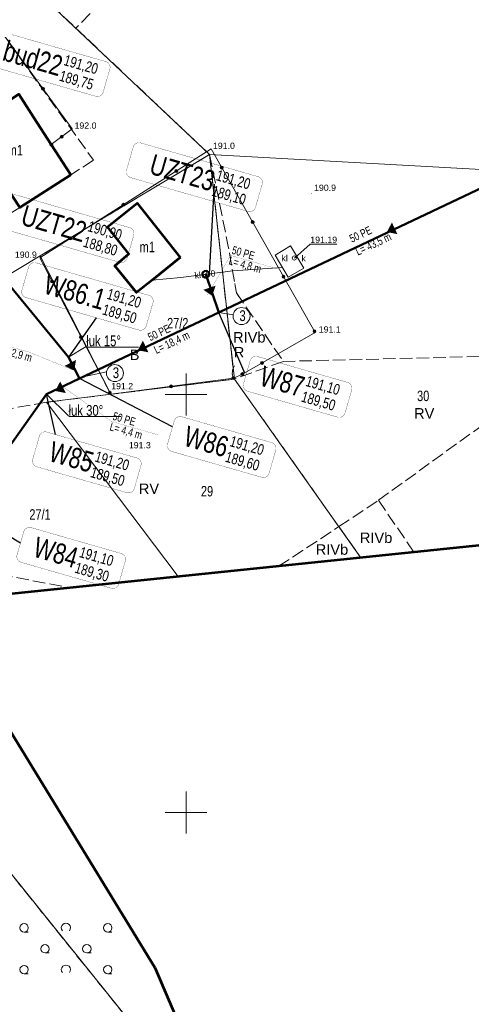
# Model space of a CAD drawing. Header units: metres. Extents: x 7482748 to 7484637, y 5684406 to 5687014.
# Tile 9 of 180: x 7483030 to 7483084, y 5684527 to 5684645. Entities that reach past the tile are written whole.
import ezdxf
from ezdxf.lldxf.tags import DXFTag

# ---------------------------------------------------------------- set-up
doc = ezdxf.new("R2010")
doc.units = ezdxf.units.M
doc.header["$MEASUREMENT"] = 0
for name, pattern in [('1', [1.5, 1, -0.5]), ('l217_500', [2, 1.5, -0.5]), ('l218_500', [1, 0.5, -0.5])]:
    doc.linetypes.add(name, pattern=pattern)
for name, color, linetype, lineweight in [('.domiar', 250, 'Continuous', 9), ('.ks tłoczny', 104, 'Continuous', 50), ('_Dzialki', 7, 'Continuous', 0), ('_Dzialki_opis', 7, 'Continuous', 0), ('_Kontury', 7, 'Continuous', 0), ('_Kontury_opis', 7, 'Continuous', 0), ('_Podzial_sekcyjny_krzyze', 7, '1', 13), ('_Uzytki', 7, 'Continuous', 0), ('_Uzytki_opis', 7, 'Continuous', 0), ('_Zakres2', 7, 'Continuous', 0), ('EGB_Budynek', 7, 'Continuous', 0), ('EGB_Budynek_opis', 7, 'Continuous', 0), ('GES__SUUS07_1_O', 7, 'Continuous', 13), ('GES__SUUS22_01_KP', 7, 'Continuous', 13), ('KTOK04', 7, 'KTOK04L_500', 13), ('KTOK05_01', 7, 'Continuous', 13), ('PTTL04_P', 7, 'Continuous', 13), ('RTPW01_P', 7, 'Continuous', 0)]:
    doc.layers.add(name, color=color, linetype=linetype, lineweight=lineweight)
doc.layers.add('GES__SUPK_01_pL', color=7, linetype='Continuous', lineweight=13, true_color=0x803300)
doc.layers.add('GES__SUUS_OD_KL', color=7, linetype='Continuous', lineweight=13, true_color=0x803300)
doc.layers.add('GES__SUPK_01_pT', color=7, linetype='Continuous', lineweight=13, true_color=0x803300, transparency=0.25)
doc.layers.add('GES__SUUS_RG_KT', color=7, linetype='Continuous', lineweight=13, true_color=0x803300, transparency=0.25)
doc.layers.add('GES__SUUS_ET_05T', color=7, linetype='Continuous', lineweight=13, transparency=0.25)
doc.layers.add('RTPW01_G', color=7, linetype='Continuous', lineweight=13, transparency=0.25)
doc.layers.add('IS_kanalizacja_sanitarna', color=7, linetype='SOLID', true_color=0x000000)
doc.layers.add('IS_Opisy_działek_Net', color=7, linetype='SOLID', true_color=0x000000)
doc.layers.add('IS_Węzeł_sieci_kanalizacyjnej_-_opisy', color=7, linetype='Continuous')
doc.styles.get("Standard").update_dxf_attribs({"font": 'simplex.shx', "width": 0.75})
doc.styles.add('STYL_ARIAL', font='simplex.shx', dxfattribs={"width": 0.75, "oblique": 0.1})
doc.styles.add('Style-Arial', font='arial.ttf')
doc.linetypes.add('KTOK04L_500', pattern='A,0,[119,IS_LineDef.shx,S=0.01,R=0,X=0,Y=0],1', length=1)
tags = doc.linetypes.add('SOLID', pattern=[10, 10, 0]).pattern_tags.tags
tags[6:7] = [DXFTag(74, 4), DXFTag(75, 0), DXFTag(340, '0'), DXFTag(46, 0.0), DXFTag(50, 0.0), DXFTag(44, 0.0), DXFTag(45, 0.0)]
tags[4:5] = [DXFTag(74, 4), DXFTag(75, 0), DXFTag(340, '0'), DXFTag(46, 0.0), DXFTag(50, 0.0), DXFTag(44, 0.0), DXFTag(45, 0.0)]

# ---------------------------------------------------------------- blocks, each defined once
blk = doc.blocks.new('PTTL04')
at = {"layer": 'PTTL04_P', "linetype": 'Continuous', "lineweight": 13}
for p, q in [((-5, 2), (-4.5, 2)), ((5, 2), (5.5, 2)), ((-2.5, -0.5), (-2, -0.5)), ((2.5, -0.5), (3, -0.5)), ((-5, -3), (-4.5, -3)), ((5, -3), (5.5, -3))]:
    blk.add_line(p, q, dxfattribs=at)
for centre in [(-5, 2.5), (5, 2.5), (-2.5, 0), (2.5, 0), (-5, -2.5), (5, -2.5)]:
    blk.add_circle(centre, 0.5, dxfattribs=at)
for centre in [(0, 2.5), (0, -2.5)]:
    blk.add_arc(centre, 0.55, 320.48, 219.52, dxfattribs=at)
blk = doc.blocks.new('RTPW01_2')
at = {"layer": 'RTPW01_P', "linetype": 'Continuous', "lineweight": 0}
h = blk.add_hatch(color=256, dxfattribs=at)
edge = h.paths.add_edge_path()
edge.add_arc((0, 0), 0.045, 0, 360)
blk = doc.blocks.new('SUUS22_01')
at = {"layer": 'GES__SUUS22_01_KP', "linetype": 'Continuous', "lineweight": 13}
blk.add_circle((0, 0), 0.25, dxfattribs=at)
blk = doc.blocks.new('RTPW01')
at = {"layer": 'RTPW01_P', "linetype": 'Continuous', "lineweight": 0}
h = blk.add_hatch(color=256, dxfattribs=at)
edge = h.paths.add_edge_path()
edge.add_arc((0, 0), 0.045, 0, 360)

msp = doc.modelspace()

# ---------------------------------------------------------------- hatches: boundary and pattern name
at = {"layer": 'IS_kanalizacja_sanitarna', "linetype": 'Continuous', "ltscale": 0.01}
for points in [[(7483074.01947, 5684619.44374), (7483075.24426, 5684619.19396), (7483074.60219, 5684620.5496)], [(7483053.12145, 5684611.81192), (7483053.51552, 5684612.99818), (7483052.09298, 5684612.52238)], [(7483044.26176, 5684605.3077), (7483045.48655, 5684605.05792), (7483044.84449, 5684606.41356)], [(7483036.63096, 5684602.87657), (7483036.84276, 5684604.1085), (7483035.50761, 5684603.42484)], [(7483034.38949, 5684600.43535), (7483035.61428, 5684600.18557), (7483034.97221, 5684601.54121)]]:
    msp.add_hatch(color=256, dxfattribs=at).paths.add_polyline_path(points)
at = {"layer": 'KTOK05_01', "linetype": 'Continuous', "lineweight": 13}
h = msp.add_hatch(color=256, dxfattribs=at)
edge = h.paths.add_edge_path()
edge.add_arc((7483032.90943, 5684636.5786), 0.175, 0, 360)
h = msp.add_hatch(color=256, dxfattribs=at)
edge = h.paths.add_edge_path()
edge.add_arc((7483033.9, 5684629.89), 0.175, 0, 360)
h = msp.add_hatch(color=256, dxfattribs=at)
edge = h.paths.add_edge_path()
edge.add_arc((7483035.14666, 5684630.83746), 0.175, 0, 360)
h = msp.add_hatch(color=256, dxfattribs=at)
edge = h.paths.add_edge_path()
edge.add_arc((7483048.83778, 5684626.72928), 0.175, 0, 360)
h = msp.add_hatch(color=256, dxfattribs=at)
edge = h.paths.add_edge_path()
edge.add_arc((7483054.26402, 5684627.14764), 0.175, 0, 360)
h = msp.add_hatch(color=256, dxfattribs=at)
edge = h.paths.add_edge_path()
edge.add_arc((7483042.51172, 5684622.70051), 0.175, 0, 360)
h = msp.add_hatch(color=256, dxfattribs=at)
edge = h.paths.add_edge_path()
edge.add_arc((7483057.95944, 5684620.62124), 0.175, 0, 360)
h = msp.add_hatch(color=256, dxfattribs=at)
edge = h.paths.add_edge_path()
edge.add_arc((7483036.18566, 5684618.67174), 0.175, 0, 360)
h = msp.add_hatch(color=256, dxfattribs=at)
edge = h.paths.add_edge_path()
edge.add_arc((7483034.00179, 5684613.52836), 0.175, 0, 360)
h = msp.add_hatch(color=256, dxfattribs=at)
edge = h.paths.add_edge_path()
edge.add_arc((7483061.65486, 5684614.09484), 0.175, 0, 360)
h = msp.add_hatch(color=256, dxfattribs=at)
edge = h.paths.add_edge_path()
edge.add_arc((7483065.35028, 5684607.56844), 0.175, 0, 360)
h = msp.add_hatch(color=256, dxfattribs=at)
edge = h.paths.add_edge_path()
edge.add_arc((7483037.45179, 5684606.86897), 0.175, 0, 360)
h = msp.add_hatch(color=256, dxfattribs=at)
edge = h.paths.add_edge_path()
edge.add_arc((7483059.08582, 5684603.78008), 0.175, 0, 360)
h = msp.add_hatch(color=256, dxfattribs=at)
edge = h.paths.add_edge_path()
edge.add_arc((7483055.66, 5684601.95), 0.175, 0, 360)
h = msp.add_hatch(color=256, dxfattribs=at)
edge = h.paths.add_edge_path()
edge.add_arc((7483056.74, 5684602.44), 0.175, 0, 360)
h = msp.add_hatch(color=256, dxfattribs=at)
edge = h.paths.add_edge_path()
edge.add_arc((7483048.22416, 5684600.97107), 0.175, 0, 360)
h = msp.add_hatch(color=256, dxfattribs=at)
edge = h.paths.add_edge_path()
edge.add_arc((7483040.90179, 5684600.20957), 0.175, 0, 360)

# ---------------------------------------------------------------- linework, layer by layer
at = {"layer": '.domiar', "linetype": 'Continuous'}
for points in [[(7483053.93699, 5684609.81987), (7483055.62805, 5684609.54723)], [(7483035.96701, 5684604.48152), (7483038.07859, 5684605.7554), (7483038.07859, 5684605.7554)], [(7483038.12647, 5684605.6713), (7483044.30868, 5684605.6713)], [(7483037.13488, 5684601.99465), (7483040.49648, 5684602.72117)], [(7483033.34, 5684600.04846), (7483035.96432, 5684597.43423), (7483035.96432, 5684597.43423)], [(7483036.01221, 5684597.35014), (7483042.19442, 5684597.35014)]]:
    msp.add_lwpolyline(points, dxfattribs=at)
for centre in [(7483056.6363, 5684609.38467), (7483041.50473, 5684602.55861)]:
    msp.add_circle(centre, 1.02127, dxfattribs=at)
at = {"layer": '.ks tłoczny', "linetype": 'Continuous'}
for points in [[(7482987.09823, 5684568.41682), (7482990.8934, 5684562.15445), (7482991.37758, 5684561.54357), (7483023.54013, 5684586.23329), (7483033.34, 5684600.04846), (7483093.24345, 5684628.46725)], [(7483022.95544, 5684620.25313), (7483035.96701, 5684604.48152), (7483037.28155, 5684601.91837)], [(7483052.35323, 5684614.38219), (7483052.35323, 5684614.38219), (7483053.92479, 5684609.81408)]]:
    msp.add_lwpolyline(points, dxfattribs=at)
msp.add_circle((7483052.35323, 5684614.38219), 0.4, dxfattribs=at)
at = {"layer": '_Dzialki', "color": 96, "linetype": 'Continuous', "true_color": 0x008000}
for p, q in [((7483052.82, 5684628.71), (7483029.56, 5684650.71)), ((7483052.82, 5684628.71), (7483032.57, 5684616.57)), ((7483055.78, 5684601.85), (7483052.82, 5684628.71)), ((7483052.82, 5684628.71), (7483093.59, 5684626.45)), ((7483055.78, 5684601.85), (7483041, 5684600.02)), ((7483055.78, 5684601.85), (7483070.89, 5684580.47)), ((7483033.34, 5684599.07), (7483049.07, 5684578.21))]:
    msp.add_line(p, q, dxfattribs=at)
at = {"layer": '_Dzialki', "color": 96, "linetype": 'Continuous', "true_color": 0x008000, "flags": 128}
for points in [[(7483032.57, 5684616.57), (7483027.11, 5684613.3)], [(7483032.57, 5684616.57), (7483041, 5684600.02)], [(7483041, 5684600.02), (7483033.34, 5684599.07)], [(7483050.4, 5684516.14), (7483004.81, 5684572.88)]]:
    msp.add_lwpolyline(points, dxfattribs=at)
at = {"layer": '_Kontury', "color": 96, "linetype": 'l217_500', "true_color": 0x008000}
for p, q in [((7483029.56, 5684650.71), (7483036.84, 5684643.83)), ((7483041.37, 5684648.42), (7483036.84, 5684643.83)), ((7483036.84, 5684643.83), (7483052.82, 5684628.71)), ((7483032.57, 5684616.57), (7483052.82, 5684628.71)), ((7483052.82, 5684628.71), (7483055.78, 5684601.85)), ((7483056.03, 5684612.15), (7483061.63, 5684603.96)), ((7483061.63, 5684603.96), (7483055.78, 5684601.85)), ((7483055.78, 5684601.85), (7483041, 5684600.02)), ((7483055.78, 5684601.85), (7483068.26, 5684584.19)), ((7483068.26, 5684584.19), (7483072.99, 5684587.34)), ((7483072.99, 5684587.34), (7483077.25, 5684581.13)), ((7483061.06, 5684579.45), (7483068.26, 5684584.19)), ((7483068.26, 5684584.19), (7483070.89, 5684580.47)), ((7483027.78, 5684578.47), (7483036.17, 5684576.87))]:
    msp.add_line(p, q, dxfattribs=at)
at = {"layer": '_Kontury', "color": 96, "linetype": 'l217_500', "true_color": 0x008000, "flags": 128}
for points in [[(7483025.45, 5684646.84), (7483038.95, 5684628.02)], [(7483038.95, 5684628.02), (7483036.22, 5684626.27)], [(7483052.82, 5684628.71), (7483055.05, 5684617.72), (7483056.03, 5684612.15)], [(7483036.22, 5684626.27), (7483030.14, 5684622.38)], [(7483030.14, 5684622.38), (7483023.26, 5684617.89)], [(7483041, 5684600.02), (7483032.57, 5684616.57)], [(7483072.99, 5684587.34), (7483097.18, 5684604.84), (7483061.63, 5684603.96)], [(7483041, 5684600.02), (7483033.34, 5684599.07)], [(7483033.34, 5684599.07), (7483015.45, 5684595.93)], [(7483050.4, 5684516.14), (7483009.2, 5684567.41)]]:
    msp.add_lwpolyline(points, dxfattribs=at)
at = {"layer": '_Podzial_sekcyjny_krzyze', "linetype": 'Continuous'}
for p, q in [((7483050, 5684597.5), (7483050, 5684602.5)), ((7483047.5, 5684600), (7483052.5, 5684600)), ((7483050, 5684547.5), (7483050, 5684552.5)), ((7483047.5, 5684550), (7483052.5, 5684550))]:
    msp.add_line(p, q, dxfattribs=at)
at = {"layer": '_Uzytki', "color": 96, "linetype": 'l218_500', "true_color": 0x008000, "flags": 128}
for points in [[(7483037.02, 5684644.01), (7483036.84, 5684643.83)], [(7483036.84, 5684643.83), (7483038.38, 5684642.38)], [(7483048.23, 5684625.96), (7483032.57, 5684616.57)], [(7483032.57, 5684616.57), (7483041, 5684600.02)], [(7483055.63, 5684603.2), (7483054.22, 5684615.97)], [(7483055.83, 5684613.29), (7483056.03, 5684612.15)], [(7483056.03, 5684612.15), (7483060, 5684606.35)], [(7483041, 5684600.02), (7483044.8, 5684600.49)], [(7483050.4, 5684516.14), (7483009.2, 5684567.41)]]:
    msp.add_lwpolyline(points, dxfattribs=at)
at = {"layer": '_Zakres2', "color": 250, "linetype": 'Continuous', "lineweight": 53, "flags": 128}
msp.add_lwpolyline([(7483138.47, 5684587.49), (7483019.55, 5684575.14), (7483046.27, 5684531.47), (7483049.67, 5684523.53)], dxfattribs=at)
at = {"layer": 'EGB_Budynek', "color": 7, "linetype": 'Continuous', "lineweight": 53, "flags": 128}
for points in [[(7483036.22, 5684626.27), (7483030.14, 5684622.38), (7483027.78, 5684625.97), (7483025.63, 5684629.23), (7483023.88, 5684631.89), (7483030.04, 5684635.91), (7483031.79, 5684633.17), (7483033.9, 5684629.89), (7483036.22, 5684626.27)], [(7483049.3, 5684616.39), (7483045.94, 5684613.68), (7483044.1, 5684612.2), (7483041.49, 5684615.39), (7483043.15, 5684616.84), (7483040.6, 5684620.05), (7483044.16, 5684622.89), (7483049.3, 5684616.39)]]:
    msp.add_lwpolyline(points, dxfattribs=at)
at = {"layer": 'GES__SUPK_01_pL', "linetype": 'Continuous', "lineweight": 13, "flags": 128}
msp.add_lwpolyline([(7483045.94, 5684613.68), (7483049.39, 5684614.01), (7483055.6, 5684614.79), (7483061.51, 5684615.21)], dxfattribs=at)
at = {"layer": 'GES__SUUS07_1_O', "linetype": 'Continuous', "lineweight": 13, "flags": 128}
msp.add_lwpolyline([(7483060.64, 5684616.68), (7483062.48, 5684617.77), (7483064.06, 5684615.11), (7483062.22, 5684614.02), (7483060.64, 5684616.68)], close=True, dxfattribs=at)
at = {"layer": 'GES__SUUS_OD_KL', "linetype": 'Continuous', "lineweight": 13, "flags": 128}
msp.add_lwpolyline([(7483062.95, 5684616.32), (7483064.85, 5684617.97), (7483068.01, 5684617.97)], dxfattribs=at)
at = {"layer": 'IS_kanalizacja_sanitarna', "linetype": 'Continuous', "ltscale": 0.01, "const_width": 0.02}
for points in [[(7483074.01947, 5684619.44374), (7483075.24426, 5684619.19396), (7483074.60219, 5684620.5496), (7483074.01947, 5684619.44374)], [(7483053.12145, 5684611.81192), (7483053.51552, 5684612.99818), (7483052.09298, 5684612.52238), (7483053.12145, 5684611.81192)], [(7483044.26176, 5684605.3077), (7483045.48655, 5684605.05792), (7483044.84449, 5684606.41356), (7483044.26176, 5684605.3077)], [(7483036.63096, 5684602.87657), (7483036.84276, 5684604.1085), (7483035.50761, 5684603.42484), (7483036.63096, 5684602.87657)], [(7483034.38949, 5684600.43535), (7483035.61428, 5684600.18557), (7483034.97221, 5684601.54121), (7483034.38949, 5684600.43535)]]:
    msp.add_lwpolyline(points, dxfattribs=at)
at = {"layer": 'IS_Opisy_działek_Net', "linetype": 'Continuous', "ltscale": 0.01, "const_width": 0.02}
for points in [[(7483052.549, 5684611.88094), (7483055.32634, 5684616.63803), (7483060.86151, 5684615.04442)], [(7483036.63096, 5684602.87657), (7483031.18881, 5684605.08748), (7483027.18971, 5684606.2049)], [(7483035.25005, 5684600.9546), (7483041.1004, 5684596.77559), (7483046.63556, 5684595.18198)]]:
    msp.add_lwpolyline(points, dxfattribs=at)
at = {"layer": 'IS_Węzeł_sieci_kanalizacyjnej_-_opisy', "color": 18, "linetype": 'SOLID', "ltscale": 0.01, "true_color": 0x000000, "const_width": 0.03}
for points in [[(7483026.09278, 5684639.45076), (7483039.20996, 5684635.67424, 0.414214), (7483040.10105, 5684636.16693), (7483040.89786, 5684638.93451, 0.414214), (7483040.40516, 5684639.82561), (7483027.28799, 5684643.60213, 0.414214), (7483026.39689, 5684643.10944), (7483025.60009, 5684640.34185, 0.414214), (7483026.09278, 5684639.45076)], [(7483043.38563, 5684625.94459), (7483057.41573, 5684621.90524, 0.414214), (7483058.30682, 5684622.39793), (7483059.10363, 5684625.16551, 0.414214), (7483058.61093, 5684626.05661), (7483044.58084, 5684630.09596, 0.414214), (7483043.68974, 5684629.60327), (7483042.89294, 5684626.83569, 0.414214), (7483043.38563, 5684625.94459)], [(7483028.03805, 5684619.85124), (7483042.06814, 5684615.81188, 0.414214), (7483042.95924, 5684616.30458), (7483043.75604, 5684619.07216, 0.414214), (7483043.26335, 5684619.96325), (7483029.23325, 5684624.00261, 0.414214), (7483028.34216, 5684623.50992), (7483027.54535, 5684620.74234, 0.414214), (7483028.03805, 5684619.85124)], [(7483030.8874, 5684611.59314), (7483044.36014, 5684607.71425, 0.414214), (7483045.25124, 5684608.20695), (7483046.04804, 5684610.97453, 0.414214), (7483045.55535, 5684611.86562), (7483032.08261, 5684615.74451, 0.414214), (7483031.19151, 5684615.25182), (7483030.39471, 5684612.48424, 0.414214), (7483030.8874, 5684611.59314)], [(7483057.36211, 5684600.38765), (7483068.11531, 5684597.29173, 0.414214), (7483069.00641, 5684597.78442), (7483069.80321, 5684600.552, 0.414214), (7483069.31052, 5684601.4431), (7483058.55731, 5684604.53902, 0.414214), (7483057.66622, 5684604.04632), (7483056.86941, 5684601.27874, 0.414214), (7483057.36211, 5684600.38765)], [(7483048.28812, 5684593.19024), (7483059.04132, 5684590.09433, 0.414214), (7483059.93242, 5684590.58702), (7483060.72922, 5684593.3546, 0.414214), (7483060.23653, 5684594.2457), (7483049.48332, 5684597.34161, 0.414214), (7483048.59223, 5684596.84892), (7483047.79542, 5684594.08134, 0.414214), (7483048.28812, 5684593.19024)], [(7483032.17463, 5684591.35301), (7483042.92784, 5684588.25709, 0.414214), (7483043.81893, 5684588.74978), (7483044.61574, 5684591.51736, 0.414214), (7483044.12304, 5684592.40846), (7483033.36984, 5684595.50438, 0.414214), (7483032.47874, 5684595.01168), (7483031.68194, 5684592.2441, 0.414214), (7483032.17463, 5684591.35301)], [(7483030.3069, 5684579.92263), (7483041.0601, 5684576.82671, 0.414214), (7483041.9512, 5684577.31941), (7483042.74801, 5684580.08699, 0.414214), (7483042.25531, 5684580.97809), (7483031.50211, 5684584.074, 0.414214), (7483030.61101, 5684583.58131), (7483029.81421, 5684580.81373, 0.414214), (7483030.3069, 5684579.92263)]]:
    msp.add_lwpolyline(points, format="xyb", dxfattribs=at)
at = {"layer": 'IS_Węzeł_sieci_kanalizacyjnej_-_opisy', "color": 18, "linetype": 'SOLID', "ltscale": 0.01, "true_color": 0x000000}
for points in [[(7483053.35919, 5684625.16478), (7483052.75011, 5684614.43204)], [(7483039.26017, 5684609.18257), (7483035.96701, 5684604.48152)], [(7483057.03, 5684602.57), (7483053.89885, 5684609.88949)], [(7483048.3887, 5684596.142), (7483037.28155, 5684601.91837)], [(7483034.39003, 5684595.21066), (7483033.34, 5684600.04846)], [(7483030.21261, 5684582.19752), (7483023.54013, 5684586.23329)]]:
    msp.add_lwpolyline(points, dxfattribs=at)
at = {"layer": 'KTOK04', "linetype": 'Continuous', "lineweight": 13}
msp.add_line((7483055.66, 5684601.95), (7483056.74, 5684602.44), dxfattribs=at)
msp.add_arc((7483057.03, 5684602.57), 1.5, 144.4, 204.4, dxfattribs=at)
at = {"layer": 'KTOK05_01', "linetype": 'Continuous', "lineweight": 13, "flags": 128}
for points in [[(7483017.6, 5684639.26), (7483026.02, 5684646.03), (7483036.4, 5684631.79), (7483033.9, 5684629.89)], [(7483055.66, 5684601.95), (7483041, 5684600.02), (7483032.54, 5684616.35), (7483053, 5684629.38), (7483065.44, 5684607.41), (7483056.74, 5684602.44)]]:
    msp.add_lwpolyline(points, dxfattribs=at)
at = {"layer": 'KTOK05_01', "linetype": 'Continuous', "lineweight": 13}
for centre in [(7483032.91, 5684636.58), (7483033.9, 5684629.89), (7483035.15, 5684630.84), (7483048.84, 5684626.73), (7483054.26, 5684627.15), (7483042.51, 5684622.7), (7483057.96, 5684620.62), (7483036.19, 5684618.67), (7483034, 5684613.53), (7483061.65, 5684614.09), (7483065.35, 5684607.57), (7483037.45, 5684606.87), (7483059.09, 5684603.78), (7483055.66, 5684601.95), (7483056.74, 5684602.44), (7483048.22, 5684600.97), (7483040.9, 5684600.21)]:
    msp.add_circle(centre, 0.175, dxfattribs=at)

# ---------------------------------------------------------------- block references
at = {"layer": 'GES__SUUS22_01_KP', "linetype": 'Continuous', "lineweight": 13}
msp.add_blockref('SUUS22_01', (7483062.95, 5684616.32), dxfattribs=at)
at = {"layer": 'PTTL04_P', "linetype": 'Continuous', "lineweight": 13}
msp.add_blockref('PTTL04', (7483035.65, 5684533.7), dxfattribs=at)
at = {"layer": 'RTPW01_P', "linetype": 'Continuous', "lineweight": 0}
for name, p in [('RTPW01_2', (7483036.4, 5684631.79)), ('RTPW01_2', (7483053, 5684629.38)), ('RTPW01', (7483065, 5684624.06)), ('RTPW01_2', (7483032.54, 5684616.35)), ('RTPW01_2', (7483065.44, 5684607.41)), ('RTPW01_2', (7483041.01, 5684600.09)), ('RTPW01', (7483042.87, 5684593.26))]:
    msp.add_blockref(name, p, dxfattribs=at)

# ---------------------------------------------------------------- texts
at = {"layer": '_Dzialki_opis', "color": 96, "true_color": 0x008000, "char_height": 1.25, "attachment_point": 7, "line_spacing_factor": 0.6, "style": 'STYL_ARIAL'}
for s, insert in [('\\fArial|b0|i0|c238238|p39;27/2', (7483047.74, 5684607.89)), ('\\fArial|b0|i0|c238238|p39;30', (7483077.61, 5684599.19)), ('\\fArial|b0|i0|c238238|p39;29', (7483051.78, 5684587.79)), ('\\fArial|b0|i0|c238238|p39;27/1', (7483031.28, 5684585.01))]:
    msp.add_mtext(s, dxfattribs=dict(at, insert=insert))
at = {"layer": '_Kontury_opis', "color": 96, "linetype": 'Continuous', "lineweight": 13, "true_color": 0x008000, "style": 'Style-Arial'}
for s, p in [('RIVb', (7483055.62, 5684606.22)), ('RV', (7483077.25, 5684597.12)), ('RV', (7483044.36, 5684588.1)), ('RIVb', (7483070.77, 5684582.24)), ('RIVb', (7483065.5, 5684580.83))]:
    msp.add_text(s, height=1.25, dxfattribs=at).set_placement(p)
at = {"layer": '_Uzytki_opis', "color": 96, "linetype": 'Continuous', "lineweight": 13, "true_color": 0x008000, "style": 'Style-Arial'}
for s, p in [('B', (7483043.27, 5684604.12)), ('R', (7483055.71, 5684604.43))]:
    msp.add_text(s, height=1.25, dxfattribs=at).set_placement(p)
at = {"layer": 'EGB_Budynek_opis', "color": 7, "char_height": 1.25, "attachment_point": 7, "line_spacing_factor": 0.6, "style": 'STYL_ARIAL'}
for insert in [(7483028.69, 5684628.61), (7483044.46, 5684617.02)]:
    msp.add_mtext('\\fArial|b0|i0|c238238|p39;m1', dxfattribs=dict(at, insert=insert))
at = {"layer": 'GES__SUPK_01_pT', "linetype": 'Continuous', "lineweight": 13, "style": 'Style-Arial'}
msp.add_text('kl100', height=0.75, rotation=7.16, dxfattribs=at).set_placement((7483051.07, 5684613.84))
at = {"layer": 'GES__SUUS_ET_05T', "linetype": 'Continuous', "lineweight": 13, "style": 'Style-Arial'}
for s, p in [('kl', (7483061.4, 5684615.94)), ('k', (7483063.8, 5684615.91))]:
    msp.add_text(s, height=0.75, dxfattribs=at).set_placement(p)
at = {"layer": 'GES__SUUS_RG_KT', "linetype": 'Continuous', "lineweight": 13, "style": 'Style-Arial'}
msp.add_text('191.19', height=0.75, dxfattribs=at).set_placement((7483064.85, 5684618.14))
at = {"layer": 'IS_Opisy_działek_Net', "linetype": 'Continuous', "ltscale": 0.01}
for s, insert, char_height, attachment_point, rotation in [('{\\fArial|b0|i0|c238|p34;50 PE}', (7483069.82074, 5684618.12413), 0.9648, 7, 25.3385491), ('{\\fArial|b0|i0|c238|p34;50 PE}', (7483055.38611, 5684616.8456), 0.9648, 7, 343.9385491), ('\\fArial|b0|i0;L= 43,5 m', (7483070.12887, 5684617.4734), 0.9648, 1, 25.3385491), ('\\fArial|b0|i0;L= 4,8 m', (7483055.29447, 5684616.52733), 0.9648, 1, 343.9385491), ('{\\fArial|b0|i0|c238|p34;3}', (7483056.38789, 5684610.07722), 1.2888, 1, 359.4046962), ('{\\fArial|b0|i0|c238|p34;50 PE}', (7483045.73476, 5684606.35017), 0.9648, 7, 25.3385491), ('\\fArial|b0|i0;L= 18,4 m', (7483046.04289, 5684605.69944), 0.9648, 1, 25.3385491), ('\\fArial|b0|i0;L= 2,9 m', (7483027.90321, 5684605.91355), 0.9648, 1, 343.9385491), ('{\\fArial|b0|i0|c238|p34;3}', (7483041.25632, 5684603.25116), 1.2888, 1, 359.4046962), ('{\\fArial|b0|i0|c238|p34;50 PE}', (7483041.16016, 5684596.98315), 0.9648, 7, 343.9385491), ('\\fArial|b0|i0;L= 4,4 m', (7483041.06853, 5684596.66488), 0.9648, 1, 343.9385491)]:
    msp.add_mtext(s, dxfattribs=dict(at, insert=insert, char_height=char_height, attachment_point=attachment_point, rotation=rotation))
at = {"layer": 'IS_Węzeł_sieci_kanalizacyjnej_-_opisy', "color": 18, "linetype": 'SOLID', "ltscale": 0.01, "true_color": 0x000000, "rotation": 343.9385491}
for s, insert, char_height, attachment_point in [('\\fArial|b0|i0;bud22', (7483034.78575, 5684638.01817), 2.448, 9), ('\\fArial|b0|i0;191,20', (7483035.22912, 5684639.19671), 1.2888, 7), ('\\fArial|b0|i0;189,75', (7483035.11558, 5684638.80233), 1.2888, 1), ('\\fArial|b0|i0;UZT23', (7483052.99152, 5684624.24917), 2.448, 9), ('\\fArial|b0|i0;191,20', (7483053.43489, 5684625.4277), 1.2888, 7), ('\\fArial|b0|i0;189,10', (7483053.32135, 5684625.03332), 1.2888, 1), ('\\fArial|b0|i0;UZT22', (7483037.64394, 5684618.15581), 2.448, 9), ('\\fArial|b0|i0;190,90', (7483038.08731, 5684619.33435), 1.2888, 7), ('\\fArial|b0|i0;188,80', (7483037.97376, 5684618.93997), 1.2888, 1), ('\\fArial|b0|i0;W86.1', (7483039.93593, 5684610.05818), 2.448, 9), ('\\fArial|b0|i0;191,20', (7483040.3793, 5684611.23672), 1.2888, 7), ('\\fArial|b0|i0;189,50', (7483040.26576, 5684610.84234), 1.2888, 1), ('\\fArial|b0|i0;W87', (7483063.6911, 5684599.63566), 2.448, 9), ('\\fArial|b0|i0;191,10', (7483064.13447, 5684600.8142), 1.2888, 7), ('\\fArial|b0|i0;189,50', (7483064.02093, 5684600.41982), 1.2888, 1), ('\\fArial|b0|i0;W86', (7483054.61712, 5684592.43826), 2.448, 9), ('\\fArial|b0|i0;W85', (7483038.50363, 5684590.60102), 2.448, 9), ('\\fArial|b0|i0;191,20', (7483055.06049, 5684593.61679), 1.2888, 7), ('\\fArial|b0|i0;191,20', (7483038.947, 5684591.77956), 1.2888, 7), ('\\fArial|b0|i0;189,60', (7483054.94694, 5684593.22241), 1.2888, 1), ('\\fArial|b0|i0;189,50', (7483038.83346, 5684591.38518), 1.2888, 1), ('\\fArial|b0|i0;W84', (7483036.6359, 5684579.17064), 2.448, 9), ('\\fArial|b0|i0;191,10', (7483037.07927, 5684580.34918), 1.2888, 7), ('\\fArial|b0|i0;189,30', (7483036.96572, 5684579.9548), 1.2888, 1)]:
    msp.add_mtext(s, dxfattribs=dict(at, insert=insert, char_height=char_height, attachment_point=attachment_point))
at = {"layer": 'IS_Węzeł_sieci_kanalizacyjnej_-_opisy', "color": 18, "linetype": 'SOLID', "ltscale": 0.01, "true_color": 0x000000, "char_height": 1.2888, "attachment_point": 7}
for s, insert in [('{\\fArial|b0|i0|c238|p34;łuk 15%%D}', (7483038.07859, 5684605.7554)), ('{\\fArial|b0|i0|c238|p34;łuk 30%%D}', (7483035.96432, 5684597.43423))]:
    msp.add_mtext(s, dxfattribs=dict(at, insert=insert))
at = {"layer": 'RTPW01_G', "linetype": 'Continuous', "lineweight": 13, "style": 'Style-Arial'}
for s, p in [('192.0', (7483036.68, 5684631.79)), ('191.0', (7483053.22, 5684629.38)), ('190.9', (7483065.3, 5684624.36)), ('190.9', (7483029.55, 5684616.35)), ('191.1', (7483065.86, 5684607.41)), ('191.2', (7483041.06, 5684600.63)), ('191.3', (7483043.17, 5684593.56))]:
    msp.add_text(s, height=0.75, dxfattribs=at).set_placement(p)

doc.saveas('drawing.dxf')
